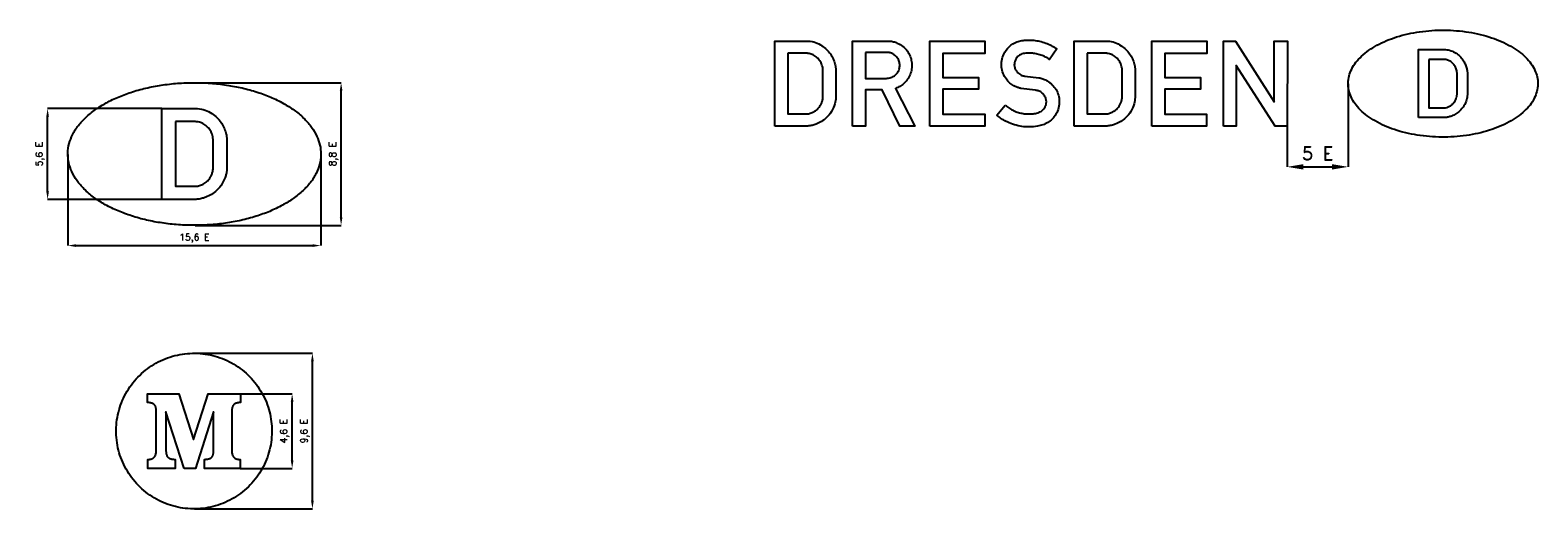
# Model space of a CAD drawing. Header units: millimetres. Extents: x 218 to 5797, y 700 to 2472.
import ezdxf

# ---------------------------------------------------------------- set-up
doc = ezdxf.new("R2010")
doc.units = ezdxf.units.MM
doc.header["$LTSCALE"] = 5
doc.layers.add('Kóty', color=2, linetype='Continuous')
doc.layers.add('Značka', color=7, linetype='Continuous')
doc.styles.get("Standard").update_dxf_attribs({"font": 'romand.shx', "height": 25})
doc.dimstyles.new('Pracovní', dxfattribs={"dimtxt": 50, "dimasz": 60, "dimexe": 0.18, "dimexo": 0.0625, "dimgap": 25, "dimtad": 1, "dimdec": 0, "dimzin": 0, "dimdsep": 46, "dimtxsty": 'Standard', "dimcen": 0.09, "dimadec": 0, "dimazin": 0, "dimtfac": 1, "dimtdec": 0, "dimtofl": 0, "dimtmove": 0, "dimatfit": 3, "dimfxl": 1, "dimtolj": 1, "dimtzin": 0, "dimarcsym": 0})
doc.dimstyles.get("Standard").update_dxf_attribs({"dimtxt": 25, "dimasz": 30, "dimexe": 0.18, "dimexo": 0.0625, "dimgap": 12.5, "dimtad": 1, "dimdec": 0, "dimzin": 0, "dimdsep": 46, "dimtxsty": 'Standard', "dimcen": 0.09, "dimadec": 0, "dimazin": 0, "dimtfac": 1, "dimtdec": 0, "dimtofl": 0, "dimtmove": 0, "dimatfit": 3, "dimfxl": 1, "dimtolj": 1, "dimtzin": 0, "dimarcsym": 0})

# ---------------------------------------------------------------- blocks, each defined once
blk = doc.blocks.new('*D1')
at = {"layer": 'Defpoints', "color": 0, "transparency": 16777216}
for p in [(282.9, 2181.3), (705.6, 2181.3), (705.6, 1845.4)]:
    blk.add_point(p, dxfattribs=at)
at = {"layer": 'Kóty', "color": 0, "lineweight": -2, "transparency": 16777216}
for p, q in [((705.5, 2181.3), (282.7, 2181.3)), ((282.9, 1875.4), (282.9, 2151.3)), ((705.5, 1845.4), (282.7, 1845.4))]:
    blk.add_line(p, q, dxfattribs=at)
at = {"layer": 'Kóty', "color": 0, "transparency": 16777216}
for points in [[(277.9, 2151.3), (287.9, 2151.3), (282.9, 2181.3)], [(277.9, 1875.4), (287.9, 1875.4), (282.9, 1845.4)]]:
    blk.add_solid(points, dxfattribs=at)
at = {"layer": 'Kóty', "color": 0, "transparency": 16777216, "insert": (255.5, 2013.4), "char_height": 25, "attachment_point": 5, "rotation": 90}
blk.add_mtext('\\A1;5,6 E', dxfattribs=at)
blk = doc.blocks.new('*D2')
at = {"layer": 'Defpoints', "color": 0, "transparency": 16777216}
for p in [(357.8, 2012.2), (1293.9, 2015.7), (1293.9, 1674.4)]:
    blk.add_point(p, dxfattribs=at)
at = {"layer": 'Kóty', "color": 0, "lineweight": -2, "transparency": 16777216}
for p, q in [((357.8, 2012.2), (357.8, 1674.2)), ((1293.9, 2015.6), (1293.9, 1674.2)), ((387.8, 1674.4), (1263.9, 1674.4))]:
    blk.add_line(p, q, dxfattribs=at)
at = {"layer": 'Kóty', "color": 0, "transparency": 16777216}
for points in [[(387.8, 1679.4), (387.8, 1669.4), (357.8, 1674.4)], [(1263.9, 1679.4), (1263.9, 1669.4), (1293.9, 1674.4)]]:
    blk.add_solid(points, dxfattribs=at)
at = {"layer": 'Kóty', "color": 0, "transparency": 16777216, "insert": (825.9, 1701.8), "char_height": 25, "attachment_point": 5}
blk.add_mtext('\\A1;15,6 E', dxfattribs=at)
blk = doc.blocks.new('*D3')
at = {"layer": 'Defpoints', "color": 0, "transparency": 16777216}
for p in [(823, 2277.4), (1368.9, 2277.4), (828.6, 1749.3)]:
    blk.add_point(p, dxfattribs=at)
at = {"layer": 'Kóty', "color": 0, "lineweight": -2, "transparency": 16777216}
for p, q in [((823.1, 2277.4), (1369.1, 2277.4)), ((1368.9, 1779.3), (1368.9, 2247.4)), ((828.7, 1749.3), (1369.1, 1749.3))]:
    blk.add_line(p, q, dxfattribs=at)
at = {"layer": 'Kóty', "color": 0, "transparency": 16777216}
for points in [[(1363.9, 2247.4), (1373.9, 2247.4), (1368.9, 2277.4)], [(1363.9, 1779.3), (1373.9, 1779.3), (1368.9, 1749.3)]]:
    blk.add_solid(points, dxfattribs=at)
at = {"layer": 'Kóty', "color": 0, "transparency": 16777216, "insert": (1341.5, 2013.4), "char_height": 25, "attachment_point": 5, "rotation": 90}
blk.add_mtext('\\A1;8,8 E', dxfattribs=at)
blk = doc.blocks.new('*D5')
at = {"layer": 'Defpoints', "color": 0, "transparency": 16777216}
for p in [(5095.2, 2273.1), (4870, 2116.5), (5095.2, 1965.8)]:
    blk.add_point(p, dxfattribs=at)
at = {"layer": 'Kóty', "color": 0, "lineweight": -2, "transparency": 16777216}
for p, q in [((5095.2, 2273), (5095.2, 1965.6)), ((4870, 2116.4), (4870, 1965.6)), ((4930, 1965.8), (5035.2, 1965.8))]:
    blk.add_line(p, q, dxfattribs=at)
at = {"layer": 'Kóty', "color": 0, "transparency": 16777216}
for points in [[(4930, 1975.8), (4930, 1955.8), (4870, 1965.8)], [(5035.2, 1975.8), (5035.2, 1955.8), (5095.2, 1965.8)]]:
    blk.add_solid(points, dxfattribs=at)
at = {"layer": 'Kóty', "color": 0, "transparency": 16777216, "insert": (4982.6, 2015.8), "char_height": 50, "attachment_point": 5}
blk.add_mtext('\\A1;5 E', dxfattribs=at)
blk = doc.blocks.new('*D6')
at = {"layer": 'Defpoints', "color": 0, "transparency": 16777216}
for p in [(997.2, 1125.7), (1187.7, 1125.7), (995.4, 849.7)]:
    blk.add_point(p, dxfattribs=at)
at = {"layer": 'Kóty', "color": 0, "lineweight": -2, "transparency": 16777216}
for p, q in [((997.2, 1125.7), (1187.9, 1125.7)), ((1187.7, 879.7), (1187.7, 1095.7)), ((995.4, 849.7), (1187.9, 849.7))]:
    blk.add_line(p, q, dxfattribs=at)
at = {"layer": 'Kóty', "color": 0, "transparency": 16777216}
for points in [[(1182.7, 1095.7), (1192.7, 1095.7), (1187.7, 1125.7)], [(1182.7, 879.7), (1192.7, 879.7), (1187.7, 849.7)]]:
    blk.add_solid(points, dxfattribs=at)
at = {"layer": 'Kóty', "color": 0, "transparency": 16777216, "insert": (1160.3, 987.7), "char_height": 25, "attachment_point": 5, "rotation": 90}
blk.add_mtext('\\A1;4,6 E', dxfattribs=at)
blk = doc.blocks.new('*D7')
at = {"layer": 'Defpoints', "color": 0, "transparency": 16777216}
for p in [(823, 1275.7), (1262.7, 1275.7), (826.3, 699.7)]:
    blk.add_point(p, dxfattribs=at)
at = {"layer": 'Kóty', "color": 0, "lineweight": -2, "transparency": 16777216}
for p, q in [((823.1, 1275.7), (1262.9, 1275.7)), ((1262.7, 729.7), (1262.7, 1245.7)), ((826.4, 699.7), (1262.9, 699.7))]:
    blk.add_line(p, q, dxfattribs=at)
at = {"layer": 'Kóty', "color": 0, "transparency": 16777216}
for points in [[(1257.7, 1245.7), (1267.7, 1245.7), (1262.7, 1275.7)], [(1257.7, 729.7), (1267.7, 729.7), (1262.7, 699.7)]]:
    blk.add_solid(points, dxfattribs=at)
at = {"layer": 'Kóty', "color": 0, "transparency": 16777216, "insert": (1235.3, 987.7), "char_height": 25, "attachment_point": 5, "rotation": 90}
blk.add_mtext('\\A1;9,6 E', dxfattribs=at)

msp = doc.modelspace()

# ---------------------------------------------------------------- linework, layer by layer
at = {"layer": 'Značka', "color": 5}
for points in [[(5797.3, 2274), (5797.3, 2272.7), (5797.2, 2271.4, -0.057132), (5793.5, 2245.1, -0.055224), (5784.1, 2220.2, -0.0558), (5768.3, 2194.7, -0.040754), (5747.9, 2172.7, -0.036423), (5720.9, 2150.5, -0.029888), (5691.2, 2132.1, -0.028224), (5655.3, 2114.8, -0.023671), (5617.8, 2101.2, -0.022497), (5575.6, 2089.8, -0.020441), (5532.7, 2082.1, -0.01999), (5487.3, 2077.2, -0.019364), (5441.7, 2076, -0.019389), (5396.2, 2077.9, -0.020137), (5351, 2083.4, -0.020657), (5308.5, 2091.8, -0.022969), (5266.8, 2103.8, -0.024141), (5230, 2117.9, -0.0287), (5194.8, 2135.8, -0.030778), (5166, 2154.6, -0.038623), (5140, 2177.2, -0.041674), (5120.7, 2199.6, -0.053558), (5106.1, 2225.2, -0.054938), (5097.7, 2250.3, -0.061555), (5095.3, 2276.6, -0.061479), (5098.9, 2302.9, -0.053551), (5108.4, 2327.7, -0.051895), (5124.3, 2353.1, -0.04031), (5144.6, 2375.2, -0.037309), (5171.6, 2397.4, -0.029889), (5201.3, 2415.8, -0.027944), (5237.3, 2433.2, -0.023656), (5274.8, 2446.7, -0.022561), (5316.9, 2458.1, -0.020437), (5359.9, 2465.9, -0.019973), (5405.2, 2470.7, -0.01937), (5450.9, 2471.9, -0.019389), (5496.3, 2470, -0.020138), (5541.5, 2464.5, -0.020654), (5584.1, 2456.2, -0.022966), (5625.7, 2444.1, -0.024141), (5662.6, 2430, -0.028693), (5697.7, 2412.1, -0.030776), (5726.5, 2393.3, -0.038726), (5752.5, 2370.7, -0.041682), (5771.8, 2348.3, -0.052953), (5786.5, 2322.7, -0.052267), (5794.6, 2298.9, -0.061052), (5797.3, 2274)], [(2974.3, 2116.5), (2974.3, 2431.4), (3090.9, 2431.4), (3094.7, 2431.4), (3098.4, 2431.4, -0.074819), (3124.2, 2426.3, -0.064104), (3147.9, 2414.2, -0.052003), (3165.3, 2400.6, -0.052249), (3179.5, 2383.7, -0.046301), (3189.5, 2366.3, -0.045161), (3196.2, 2347.4, -0.019266), (3198.1, 2338.9, -0.018602), (3199.4, 2330.4), (3199.6, 2328.6), (3199.8, 2326.8), (3199.8, 2224.3, -0.001236), (3199.8, 2222.9, -0.003747), (3199.8, 2221.4, -0.035136), (3198.5, 2210.4, -0.027885), (3195.9, 2199.5, -0.067001), (3183.8, 2171.3, -0.07401), (3164.4, 2147.6, -0.055396), (3146.7, 2133.8, -0.049335), (3126.5, 2123.9, -0.035146), (3111.7, 2119.2, -0.041162), (3096.4, 2116.9), (3093.6, 2116.7), (3090.7, 2116.5), (2974.3, 2116.5)], [(3261.5, 2116.5), (3261.5, 2431.5), (3394.1, 2431.5), (3396, 2431.4), (3397.9, 2431.4, -0.052888), (3412.7, 2429.2, -0.04526), (3427, 2424.2, -0.068748), (3448, 2411.5, -0.074104), (3464.6, 2393.6, -0.062847), (3474.5, 2375.8, -0.059663), (3479.8, 2356.1, -0.055138), (3480.9, 2337, -0.055183), (3477.8, 2318.1, -0.062308), (3469.8, 2298, -0.063046), (3457.1, 2280.4, -0.052744), (3444, 2268.5, -0.055197), (3428.8, 2259.8), (3424.5, 2257.9), (3420.2, 2256.2), (3492.4, 2116.5), (3435.8, 2116.5), (3371.5, 2251.5), (3309.4, 2251.5), (3309.4, 2116.5), (3261.5, 2116.5)], [(3826.4, 2193.7), (3829.3, 2191.2), (3832.3, 2188.8, 0.039106), (3846.8, 2179.3, 0.032098), (3862.5, 2171.8, 0.032653), (3879.4, 2166, 0.039894), (3896.9, 2162.7, 0.024483), (3908.6, 2161.9, 0.014317), (3920.5, 2161.9, 0.035319), (3938.3, 2163.5, 0.084152), (3955, 2169, 0.0552), (3962.7, 2173.9, 0.056041), (3969.2, 2180.5, 0.057316), (3974.2, 2188.3, 0.056921), (3977.3, 2197, 0.062827), (3978.5, 2207.1, 0.064425), (3977.2, 2217.2, 0.085853), (3971.8, 2229.8, 0.089191), (3962.4, 2239.9, 0.071816), (3952.5, 2245.7, 0.059287), (3941.5, 2248.7), (3940.1, 2249), (3938.8, 2249.2), (3883.9, 2256.2), (3881.7, 2256.8), (3879.5, 2257.5, -0.017769), (3868.9, 2261.1, -0.032303), (3858.7, 2265.7, -0.062181), (3843.2, 2276.2, -0.05527), (3830.5, 2290.3, -0.068828), (3818.3, 2311.6, -0.072898), (3812.6, 2335.3, -0.074665), (3813.3, 2359.7, -0.072259), (3821.1, 2383.1, -0.094604), (3841, 2410.7, -0.103594), (3869.5, 2428.4, -0.055209), (3887.6, 2433.5, -0.035099), (3906.3, 2435.2, -0.029399), (3927.3, 2434.8, -0.030649), (3948.1, 2431.9, -0.032951), (3970.7, 2426, -0.029915), (3992.3, 2417.3, -0.0196), (4003.3, 2411.8, -0.028913), (4013.6, 2405.3), (4015.7, 2403.8), (4017.7, 2402.3), (3990.6, 2363.6), (3987.1, 2365.7), (3983.6, 2367.9, 0.031829), (3966.9, 2376.3, 0.035476), (3949.4, 2382.3, 0.037903), (3931.5, 2386, 0.035607), (3912.8, 2387.1, 0.05695), (3893, 2385.1, 0.118699), (3875.8, 2377, 0.089574), (3867, 2367.5, 0.077148), (3861.7, 2355.4, 0.050963), (3860.1, 2347.3, 0.055001), (3860.3, 2339.1, 0.076562), (3863.6, 2327.5, 0.070201), (3870.1, 2317.3, 0.053218), (3876.3, 2311, 0.057428), (3883.7, 2306.3, 0.030595), (3887.7, 2304.5, 0.032988), (3891.9, 2303.3), (3895.1, 2302.7), (3898.4, 2302.2), (3950.4, 2295.4), (3952.2, 2295.2), (3953.9, 2295, -0.057688), (3968.6, 2291, -0.045356), (3982.2, 2284, -0.062112), (4000.4, 2269.9, -0.068461), (4014.3, 2251.7, -0.067359), (4023.1, 2231.4, -0.064546), (4026.4, 2209.5, -0.073539), (4023.9, 2184, -0.075698), (4014, 2160.5, -0.065683), (4000.7, 2143, -0.06668), (3983.5, 2129.8, -0.056083), (3965.1, 2121.3, -0.038289), (3945.2, 2116.3, -0.042201), (3916.7, 2113.5, -0.042476), (3888.4, 2115.5, -0.040677), (3860.6, 2121.7, -0.036909), (3834.1, 2132.1, -0.028961), (3816.8, 2141.3, -0.038944), (3800.9, 2152.7), (3798.2, 2155), (3795.4, 2157.4), (3826.4, 2193.7)], [(4081.6, 2116.5), (4081.6, 2431.4), (4198.2, 2431.4), (4202, 2431.4), (4205.7, 2431.4, -0.074819), (4231.5, 2426.3, -0.064104), (4255.2, 2414.2, -0.052001), (4272.6, 2400.6, -0.052243), (4286.8, 2383.7, -0.046298), (4296.8, 2366.3, -0.045162), (4303.5, 2347.4, -0.019269), (4305.4, 2338.9, -0.018613), (4306.7, 2330.4), (4306.9, 2328.6), (4307.1, 2326.8), (4307.1, 2224.3, -0.001352), (4307.1, 2222.9, -0.003895), (4307, 2221.4, -0.035136), (4305.8, 2210.4, -0.027873), (4303.2, 2199.5, -0.067001), (4291.1, 2171.3, -0.074012), (4271.7, 2147.6, -0.055397), (4254, 2133.8, -0.049333), (4233.8, 2123.9, -0.035147), (4219, 2119.2, -0.041162), (4203.7, 2116.9), (4200.8, 2116.7), (4198, 2116.5), (4081.6, 2116.5)], [(5356, 2148), (5356, 2399.9), (5449.4, 2399.9, -0.002936), (5452.4, 2399.9, -0.008896), (5455.4, 2399.9, -0.074834), (5476, 2395.8, -0.064104), (5494.9, 2386.2, -0.05201), (5508.9, 2375.2, -0.052254), (5520.2, 2361.7, -0.046299), (5528.2, 2347.8, -0.045169), (5533.6, 2332.7, -0.019278), (5535.1, 2325.9, -0.018605), (5536.2, 2319.1), (5536.3, 2317.7), (5536.5, 2316.2), (5536.5, 2234.2), (5536.5, 2233.1), (5536.4, 2231.9, -0.035135), (5535.5, 2223.1, -0.027882), (5533.4, 2214.4, -0.066997), (5523.7, 2191.9, -0.074005), (5508.1, 2172.9, -0.055394), (5494, 2161.8, -0.049344), (5477.9, 2153.9, -0.035134), (5466, 2150.2, -0.041141), (5453.8, 2148.3, -0.006122), (5451.5, 2148.1, -0.002018), (5449.2, 2148), (5356, 2148)], [(3022.1, 2386.4), (3022.1, 2161.8), (3087.2, 2161.8), (3089.5, 2161.8), (3091.8, 2161.9, 0.06493), (3105.2, 2164.2, 0.055477), (3117.8, 2169.7, 0.060172), (3130.5, 2178.6, 0.064203), (3140.6, 2190.3, 0.046771), (3146.2, 2200.1, 0.042307), (3149.9, 2210.8, 0.02116), (3151.1, 2215.9, 0.026452), (3151.8, 2221), (3151.9, 2222.5), (3152, 2224.1), (3152, 2324.8), (3151.9, 2326.5), (3151.7, 2328.3, 0.038441), (3149.8, 2337.9, 0.037921), (3146.5, 2347.1, 0.064351), (3138.2, 2361.4, 0.066851), (3126.4, 2373.2, 0.069134), (3112.3, 2381.8, 0.078393), (3096.5, 2385.9), (3093.3, 2386.2), (3090.2, 2386.4), (3022.1, 2386.4)], [(3309.4, 2389), (3309.4, 2293.5), (3386.7, 2293.5), (3388.6, 2293.6), (3390.6, 2293.7, 0.040796), (3399.3, 2295, 0.049424), (3407.7, 2297.9, 0.110774), (3424.2, 2310, 0.114761), (3434, 2327.9, 0.085166), (3436.2, 2342, 0.080086), (3433.8, 2355.9, 0.084084), (3426.8, 2369.6, 0.081235), (3415.6, 2380.5, 0.067102), (3405.2, 2386.4, 0.082124), (3393.7, 2388.9), (3392.3, 2389), (3390.9, 2389), (3309.4, 2389)], [(4129.4, 2386.4), (4129.4, 2161.8), (4194.5, 2161.8), (4196.8, 2161.8), (4199.1, 2161.9, 0.064928), (4212.5, 2164.2, 0.055479), (4225.1, 2169.7, 0.060174), (4237.8, 2178.6, 0.064209), (4247.8, 2190.3, 0.046777), (4253.5, 2200.1, 0.042314), (4257.2, 2210.8, 0.021148), (4258.4, 2215.9, 0.02644), (4259.1, 2221, 0.006502), (4259.2, 2222.5, 0.002216), (4259.3, 2224.1), (4259.3, 2324.8), (4259.1, 2326.5), (4259, 2328.3, 0.038441), (4257.1, 2337.9, 0.037908), (4253.8, 2347.1, 0.064351), (4245.5, 2361.4, 0.066857), (4233.7, 2373.2, 0.069136), (4219.6, 2381.8, 0.078392), (4203.8, 2385.9), (4200.6, 2386.2), (4197.5, 2386.4), (4129.4, 2386.4)], [(5394.3, 2363.9), (5394.3, 2184.3), (5446.4, 2184.3, 0.002968), (5448.2, 2184.3, 0.008974), (5450.1, 2184.3, 0.064939), (5460.8, 2186.2, 0.055483), (5470.9, 2190.6, 0.060193), (5481, 2197.7, 0.064189), (5489.1, 2207, 0.046784), (5493.6, 2214.9, 0.042283), (5496.6, 2223.5, 0.021114), (5497.5, 2227.5, 0.026458), (5498.1, 2231.6), (5498.2, 2232.8), (5498.2, 2234.1), (5498.2, 2314.7), (5498.1, 2316), (5498, 2317.4, 0.038428), (5496.5, 2325.1, 0.037928), (5493.9, 2332.5, 0.064343), (5487.2, 2343.9, 0.066874), (5477.8, 2353.3, 0.069131), (5466.5, 2360.2, 0.078401), (5453.8, 2363.5, 0.01255), (5451.3, 2363.8, 0.00421), (5448.8, 2363.9), (5394.3, 2363.9)], [(1293.9, 2013.4, -0.00311), (1293.9, 2011.6, -0.003108), (1293.8, 2009.9, -0.057135), (1288.9, 1974.9, -0.055238), (1276.3, 1941.7, -0.055805), (1255.3, 1907.7, -0.04077), (1228.1, 1878.4, -0.036424), (1192, 1848.8, -0.029881), (1152.4, 1824.3, -0.02822), (1104.6, 1801.1, -0.023673), (1054.5, 1783, -0.022493), (998.4, 1767.8, -0.020433), (941.1, 1757.5, -0.019986), (880.6, 1751.1, -0.019373), (819.7, 1749.4, -0.019381), (759.1, 1751.9, -0.020135), (698.8, 1759.3, -0.020652), (642.1, 1770.4, -0.022969), (586.6, 1786.5, -0.024137), (537.5, 1805.3, -0.028693), (490.6, 1829.1, -0.030784), (452.2, 1854.2, -0.038614), (417.5, 1884.4, -0.041667), (391.8, 1914.2, -0.053563), (372.3, 1948.4, -0.054938), (361.1, 1981.8, -0.061558), (357.9, 2016.8, -0.061492), (362.7, 2051.9, -0.05356), (375.4, 2085, -0.051888), (396.6, 2118.9, -0.040322), (423.7, 2148.3, -0.037309), (459.7, 2178, -0.029906), (499.3, 2202.5, -0.027954), (547.2, 2225.6, -0.023667), (597.2, 2243.7, -0.022561), (653.4, 2258.9, -0.02044), (710.7, 2269.2, -0.019966), (771.2, 2275.7, -0.019357), (832, 2277.3, -0.019389), (892.7, 2274.8, -0.020132), (952.9, 2267.5, -0.020661), (1009.6, 2256.3, -0.02296), (1065.2, 2240.2, -0.024136), (1114.3, 2221.5, -0.028681), (1161.1, 2197.6, -0.030773), (1199.6, 2172.5, -0.038715), (1234.2, 2142.4, -0.041683), (1259.9, 2112.5, -0.052948), (1279.5, 2078.4, -0.052269), (1290.4, 2046.5, -0.061049), (1293.9, 2013.4)], [(705.6, 1845.4), (705.6, 2181.3), (830, 2181.3), (834, 2181.3), (838, 2181.3, -0.074816), (865.5, 2175.8, -0.064086), (890.8, 2163, -0.052013), (909.4, 2148.4, -0.052242), (924.5, 2130.4, -0.046277), (935.2, 2111.8, -0.045158), (942.3, 2091.7, -0.019256), (944.4, 2082.7, -0.018585), (945.8, 2073.6), (946, 2071.6), (946.2, 2069.7), (946.2, 1960.4), (946.1, 1958.9), (946.1, 1957.3, -0.035125), (944.8, 1945.6, -0.027866), (942, 1934, -0.066999), (929.1, 1903.9, -0.074011), (908.4, 1878.6, -0.055417), (889.5, 1863.9, -0.049341), (868, 1853.3, -0.035194), (852.2, 1848.3, -0.041153), (835.9, 1845.8), (832.8, 1845.6), (829.8, 1845.4), (705.6, 1845.4)], [(756.6, 2133.3), (756.6, 1893.8), (826, 1893.8), (828.5, 1893.8), (831, 1893.8, 0.064959), (845.2, 1896.3, 0.055481), (858.7, 1902.2, 0.060151), (872.2, 1911.7, 0.06419), (883, 1924.1, 0.046785), (888.9, 1934.6, 0.042309), (893, 1946, 0.021149), (894.2, 1951.4, 0.026484), (895, 1956.9), (895.1, 1958.5), (895.2, 1960.2), (895.2, 2067.6), (895, 2069.5), (894.8, 2071.3, 0.038435), (892.8, 2081.5, 0.03795), (889.3, 2091.4, 0.064358), (880.5, 2106.7, 0.066854), (867.9, 2119.2, 0.069145), (852.8, 2128.4, 0.078393), (836, 2132.8), (832.6, 2133.1), (829.2, 2133.3), (756.6, 2133.3)]]:
    msp.add_lwpolyline(points, format="xyb", dxfattribs=at)
for points in [[(3547.6, 2116.5), (3547.6, 2431.4), (3750.8, 2431.4), (3750.8, 2386), (3595.4, 2386), (3595.4, 2296.2), (3727.9, 2296.2), (3727.9, 2254), (3595.4, 2254), (3595.4, 2161.2), (3750.4, 2161.2), (3750.4, 2116.5), (3547.6, 2116.5)], [(4368.8, 2116.5), (4368.8, 2431.4), (4572, 2431.4), (4572, 2386), (4416.6, 2386), (4416.6, 2296.2), (4549.1, 2296.2), (4549.1, 2254), (4416.6, 2254), (4416.6, 2161.2), (4571.7, 2161.2), (4571.7, 2116.5), (4368.8, 2116.5)], [(4633.8, 2116.5), (4633.8, 2431.5), (4679, 2431.5), (4822.1, 2206.6), (4822.1, 2431.5), (4870.3, 2431.5), (4870, 2116.5), (4824.8, 2116.5), (4681.4, 2341), (4681.4, 2116.5), (4633.8, 2116.5)]]:
    msp.add_lwpolyline(points, dxfattribs=at)
at = {"layer": 'Značka', "color": 51}
for points in [[(1112.7, 987.7), (1112.7, 985.8), (1112.6, 983.9, -0.032169), (1109.8, 946.4, -0.035721), (1101.8, 909.5, -0.036664), (1089.5, 873.9, -0.034752), (1072.2, 840.5, -0.03404), (1050.9, 809.3, -0.034455), (1025.6, 781.4, -0.034562), (997.1, 756.9, -0.034428), (965.4, 736.4, -0.034389), (931.4, 720.1, -0.034418), (895.5, 708.6, -0.034423), (858.5, 701.6, -0.034417), (820.9, 699.7, -0.034416), (783.3, 702.6, -0.034417), (746.5, 710.5, -0.034417), (710.9, 723, -0.034417), (677.4, 740.2, -0.034416), (646.3, 761.4, -0.034416), (618.4, 786.8, -0.034417), (593.8, 815.3, -0.034417), (573.4, 847, -0.034417), (557, 881, -0.034416), (545.5, 916.8, -0.034416), (538.5, 953.9, -0.034416), (536.7, 991.5, -0.034417), (539.5, 1029.1, -0.034417), (547.5, 1065.9, -0.034417), (559.9, 1101.5, -0.034416), (577.1, 1135, -0.034417), (598.4, 1166.1, -0.034417), (623.7, 1194, -0.034417), (652.3, 1218.6, -0.034417), (683.9, 1239, -0.034417), (717.9, 1255.3, -0.034416), (753.8, 1266.9, -0.034419), (790.8, 1273.8, -0.034417), (828.4, 1275.7, -0.034416), (866, 1272.9, -0.034416), (902.8, 1264.9, -0.034414), (938.4, 1252.4, -0.034416), (971.9, 1235.2, -0.034417), (1003, 1214, -0.034405), (1031, 1188.7, -0.034412), (1055.5, 1160.1, -0.034486), (1075.9, 1128.4, -0.03442), (1092.3, 1094.5, -0.034077), (1103.8, 1058.6, -0.032793), (1110.6, 1023.4, -0.034267), (1112.7, 987.7)], [(787.7, 849.7), (720.9, 1059.5), (720.9, 913.2), (720.9, 912.2), (721, 911.3, 0.022991), (721.2, 907.1, 0.031098), (721.9, 902.9, 0.03085), (722.8, 899.6, 0.036245), (724.2, 896.5, 0.036844), (725.8, 893.8, 0.039497), (727.8, 891.4, 0.039201), (730.1, 889.3, 0.035553), (732.7, 887.6, 0.038459), (736.3, 885.9, 0.029611), (740, 884.6, 0.035723), (746.1, 883.4, 0.027148), (752.4, 883, 0.002794), (753.4, 883), (754.4, 883), (754.4, 849.7), (653.8, 849.7), (653.8, 882.7), (654.8, 882.7, 0.003662), (655.8, 882.7, 0.018181), (659.2, 882.9, 0.021927), (662.5, 883.4, 0.024567), (665.6, 884, 0.028642), (668.6, 885, 0.038259), (672, 886.6, 0.044095), (675.1, 888.8, 0.042741), (677.6, 891.2, 0.04014), (679.7, 894, 0.041533), (681.6, 897.6, 0.033175), (683, 901.4, 0.03456), (684.1, 906.6, 0.028007), (684.6, 911.8), (684.7, 912.6), (684.7, 913.4), (684.7, 1061.8), (684.7, 1062.7), (684.7, 1063.5, 0.012469), (684.6, 1066.6, 0.016088), (684.3, 1069.6, 0.012557), (684, 1071.6, 0.013596), (683.6, 1073.7, 0.026384), (682.7, 1076.8, 0.03426), (681.5, 1079.9, 0.03715), (679.9, 1082.6, 0.040593), (678, 1085, 0.04174), (675.7, 1087.2, 0.038753), (673.1, 1088.9, 0.038313), (669.8, 1090.5, 0.029564), (666.4, 1091.6, 0.038397), (660.5, 1092.7, 0.029306), (654.4, 1093), (653.3, 1093), (652.2, 1093), (652.2, 1125.7), (767.9, 1125.7), (822.4, 956), (876.9, 1125.7), (997.2, 1125.7), (997.2, 1093), (996, 1093, 0.002573), (994.9, 1093, 0.025928), (988.8, 1092.7, 0.041588), (982.8, 1091.6, 0.032026), (979.4, 1090.5, 0.038198), (976.2, 1088.9, 0.037979), (973.5, 1087.2, 0.0419), (971.2, 1085, 0.04064), (969.3, 1082.6, 0.036277), (967.7, 1079.9, 0.033744), (966.5, 1076.8, 0.027711), (965.6, 1073.7, 0.014196), (965.2, 1071.6), (964.9, 1069.6, 0.014862), (964.6, 1066.6, 0.013891), (964.5, 1063.5), (964.5, 1062.7), (964.5, 1061.8), (964.5, 913.4), (964.5, 912.6), (964.6, 911.8, 0.025378), (965.1, 906.6, 0.036581), (966.2, 901.4, 0.035545), (967.6, 897.6, 0.042099), (969.5, 894, 0.039734), (971.6, 891.2, 0.041689), (974.2, 888.8, 0.048527), (977.7, 886.4, 0.043224), (981.5, 884.7, 0.023998), (984.1, 883.9, 0.019334), (986.7, 883.4, 0.020817), (990, 882.9, 0.020151), (993.4, 882.7, 0.004477), (994.4, 882.7), (995.4, 882.7), (995.4, 849.7), (863.6, 849.7), (863.6, 883), (864.6, 883, 0.002115), (865.6, 883, 0.02429), (871.8, 883.4, 0.03865), (877.9, 884.6, 0.032198), (881.7, 885.8, 0.03908), (885.2, 887.5, 0.035389), (887.9, 889.2, 0.039135), (890.2, 891.3, 0.039542), (892.2, 893.7, 0.037195), (893.8, 896.4, 0.036119), (895.1, 899.5, 0.029119), (896, 902.8, 0.029804), (896.7, 907, 0.025493), (897, 911.2), (897, 912.1), (897, 913), (897, 1059.3), (829.9, 849.7), (787.7, 849.7)]]:
    msp.add_lwpolyline(points, format="xyb", dxfattribs=at)

# ---------------------------------------------------------------- dimensions: what is measured, and where the dimension line sits
at = {"layer": 'Kóty'}
for base, p1, p2, text, picture, middle in [((1368.9, 2277.4), (828.6, 1749.3), (823, 2277.4), '8,8 E', '*D3', (1341.5, 2013.4)), ((282.9, 2181.3), (705.6, 1845.4), (705.6, 2181.3), '5,6 E', '*D1', (255.5, 2013.4)), ((1262.7, 1275.7), (826.3, 699.7), (823, 1275.7), '9,6 E', '*D7', (1235.3, 987.7)), ((1187.7, 1125.7), (995.4, 849.7), (997.2, 1125.7), '4,6 E', '*D6', (1160.3, 987.7))]:
    dim = msp.add_linear_dim(base=base, p1=p1, p2=p2, angle=90, text=text, dimstyle='Standard', dxfattribs=at)
    dim.commit()
    dim.dimension.update_dxf_attribs({"geometry": picture, "text_midpoint": middle})
for base, p1, p2, text, dimstyle, picture, middle in [((5095.2, 1965.8), (4870, 2116.5), (5095.2, 2273.1), '5 E', 'Pracovní', '*D5', (4982.6, 2015.8)), ((1293.9, 1674.4), (357.8, 2012.2), (1293.9, 2015.7), '15,6 E', 'Standard', '*D2', (825.9, 1701.8))]:
    dim = msp.add_linear_dim(base=base, p1=p1, p2=p2, text=text, dimstyle=dimstyle, dxfattribs=at)
    dim.commit()
    dim.dimension.update_dxf_attribs({"geometry": picture, "text_midpoint": middle})

doc.saveas('drawing.dxf')
